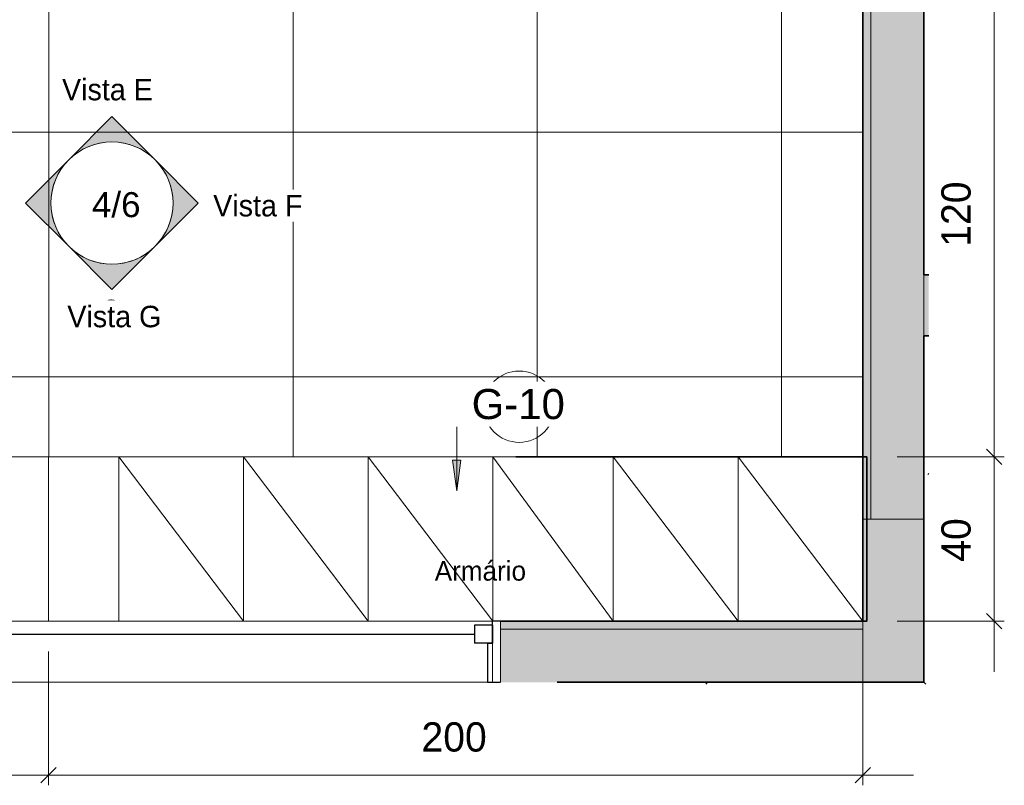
# Model space of a CAD drawing. Header units: metres. Extents: x -7.1 to 31.6, y -21.1 to 8.5.
# Tile 10 of 44: x -2.8 to -0.4, y -21.1 to -19.2. Entities that reach past the tile are written whole.
import ezdxf

# ---------------------------------------------------------------- set-up
doc = ezdxf.new("R2010")
doc.units = ezdxf.units.M
for name, color, linetype, lineweight in [('A-ANNO-DIMS', 211, 'Continuous', 9), ('A-ANNO-DIMS-25', 211, 'Continuous', 9), ('A-ANNO-KEYN', 231, 'Continuous', 9), ('A-DETL-THIN', 151, 'Continuous', 18), ('A-FLOR-PATT', 8, 'Continuous', 18), ('A-GENM', 13, 'Continuous', 18), ('A-GLAZ', 151, 'Continuous', 18), ('A-WALL', 113, 'Continuous', 18), ('A-WALL-PATT', 111, 'Continuous', 35), ('G-ANNO-SYMB', 111, 'Continuous', 9), ('G-ANNO-TEXT', 231, 'Continuous', 9)]:
    doc.layers.add(name, color=color, linetype=linetype, lineweight=lineweight)
doc.styles.add('Arial', font='arial.ttf', dxfattribs={"height": 0.061471})
doc.styles.add('Arial_1', font='arial.ttf', dxfattribs={"height": 0.073765})
doc.styles.add('Century Gothic_1', font='GOTHIC.TTF', dxfattribs={"height": 0.047904})
doc.styles.add('Century Gothic_2', font='GOTHIC.TTF', dxfattribs={"height": 0.052694})
doc.styles.add('Century Gothic_3', font='GOTHIC.TTF', dxfattribs={"height": 0.071856})
doc.dimstyles.new('_Cotas_detalhamento_3_mm', dxfattribs={"dimscale": 0.3048, "dimtxt": 0.075, "dimasz": 0.123031, "dimexe": 0.082021, "dimexo": 0.246063, "dimgap": 0.123031, "dimtad": 1, "dimdec": 0, "dimlfac": 100, "dimzin": 0, "dimdsep": 46, "dimtxsty": 'Century Gothic_3', "dimblk1": 'OBLIQUE', "dimblk2": 'OBLIQUE', "dimsah": 1, "dimcen": 0.09, "dimdle": 0.410105, "dimazin": 0, "dimtfac": 1, "dimtdec": 4, "dimtix": 1, "dimtmove": 0, "dimatfit": 3, "dimfxl": 1, "dimtvp": 1, "dimtolj": 1, "dimtzin": 0, "dimarcsym": 2})

# ---------------------------------------------------------------- blocks, each defined once
blk = doc.blocks.new('Casement w Mullions-Number_0002 - Janela 100 x 400 _cm_-1469881-PAGINAÇÃO DE PISO E LAYOUT VEST_ MASCULINO')
at = {"layer": 'A-GLAZ'}
for p, q in [((2.05595, 0.075), (-2.05595, 0.075)), ((2.05595, 0.075), (2.05595, -0.075)), ((2.075, 0.075), (2.05595, 0.075)), ((2.05595, -0.075), (2.05595, 0.075)), ((2.075, -0.075), (2.075, 0.075)), ((-2.05595, -0.075), (2.05595, -0.075)), ((2.05595, -0.075), (2.075, -0.075))]:
    blk.add_line(p, q, dxfattribs=at)
at = {"layer": 'A-GLAZ', "lineweight": 25}
for p, q in [((2.05595, 0.02055), (2.05595, 0.075)), ((2.075, 0.075), (2.05595, 0.075)), ((2.0115, 0.065), (2.0115, 0.02055)), ((2.05595, 0.065), (2.0115, 0.065)), ((2.05595, 0.065), (2.05595, 0.02055)), ((-2.0115, 0.04277), (2.0115, 0.04277)), ((2.05595, 0.02055), (2.0115, 0.02055)), ((2.04325, 0.02055), (2.05595, 0.02055)), ((2.04325, 0.02055), (2.04325, -0.075)), ((2.04325, -0.075), (2.075, -0.075))]:
    blk.add_line(p, q, dxfattribs=at)
blk = doc.blocks.new('_banco fixo concreto1 - _banco fixo concreto-2392509-PAGINAÇÃO DE PISO E LAYOUT VEST_ MASCULINO')
at = {"layer": 'A-GENM'}
blk.add_line((-2.7273, -20.2617), (-3.6673, -20.2617), dxfattribs=at)
blk = doc.blocks.new('_Roupeiro de aço 2 - _Roupeiro de aço 1-2392650-PAGINAÇÃO DE PISO E LAYOUT VEST_ MASCULINO')
at = {"layer": 'A-GENM'}
for p, q in [((-2.7273, -20.2615), (-2.7273, -20.6646)), ((-1.5791, -20.2615), (-2.7273, -20.2615))]:
    blk.add_line(p, q, dxfattribs=at)
at = {"layer": 'A-GENM', "lineweight": 35}
for p, q in [((-0.7173, -20.2615), (-1.5791, -20.2615)), ((-0.7173, -20.2615), (-0.7173, -20.6646)), ((-0.7173, -20.6646), (-1.5791, -20.6646))]:
    blk.add_line(p, q, dxfattribs=at)
blk = doc.blocks.new('Elevação - Seta preenchida-125290-PAGINAÇÃO DE PISO E LAYOUT VEST_ MASCULINO')
at = {"layer": 'G-ANNO-SYMB'}
blk.add_circle((0, 0), 0.006, dxfattribs=at)
blk = doc.blocks.new('Elevação - Seta preenchida-125019-PAGINAÇÃO DE PISO E LAYOUT VEST_ MASCULINO')
at = {"layer": 'G-ANNO-SYMB'}
h = blk.add_hatch(color=256, dxfattribs=at)
edge = h.paths.add_edge_path(flags=0)
edge.add_line((-0.004242, 0.004242), (0, 0.008485))
edge.add_line((0, 0.008485), (0.004242, 0.004242))
edge.add_arc((0, 0), 0.006, 45, 135)
for p, q in [((0, 0.008485), (-0.004242, 0.004242)), ((0, 0.008485), (-0.004242, 0.004242)), ((0.004242, 0.004242), (0, 0.008485)), ((0.004242, 0.004242), (0, 0.008485))]:
    blk.add_line(p, q, dxfattribs=at)
blk.add_arc((0, 0), 0.006, 45, 135, dxfattribs=at)
blk.add_arc((0, 0), 0.006, 45, 135, dxfattribs=at)
blk = doc.blocks.new('M_Identificador de nota-chave - Texto da nota-chave-86548-PAGINAÇÃO DE PISO E LAYOUT VEST_ MASCULINO')
at = {"layer": 'A-ANNO-KEYN'}
blk.add_circle((0.000244, -0.000205), 0.0035, dxfattribs=at)
blk = doc.blocks.new('DIMBLOCK11-PAGINAÇÃO DE PISO E LAYOUT VEST_ MASCULINO')
at = {"layer": 'A-ANNO-DIMS-25', "lineweight": 18}
for p, q in [((-0.4044, -20.2615), (-0.4231, -20.2428)), ((-0.4044, -20.2615), (-0.3856, -20.2803)), ((-0.4044, -20.6646), (-0.4231, -20.6458)), ((-0.4044, -20.6646), (-0.3856, -20.6833))]:
    blk.add_line(p, q, dxfattribs=at)
at = {"layer": 'A-ANNO-DIMS-25'}
for p, q in [((-0.6423, -20.2615), (-0.3794, -20.2615)), ((-0.4044, -20.2615), (-0.6423, -20.2615)), ((-0.4044, -20.7896), (-0.4044, -20.2615)), ((-0.6423, -20.6646), (-0.3794, -20.6646)), ((-0.4044, -20.6646), (-0.6423, -20.6646))]:
    blk.add_line(p, q, dxfattribs=at)
at = {"layer": 'A-ANNO-DIMS-25', "color": 0, "insert": (-0.534, -20.519), "char_height": 0.07186, "width": 0.134286, "attachment_point": 1, "rotation": 90, "line_spacing_factor": 0.984117, "style": 'Century Gothic_3'}
blk.add_mtext('40', dxfattribs=at)
blk = doc.blocks.new('_Oblique')
at = {"color": 0, "linetype": 'ByBlock', "lineweight": -2}
blk.add_line((-0.5, -0.5), (0.5, 0.5), dxfattribs=at)
blk = doc.blocks.new('DIMBLOCK12-PAGINAÇÃO DE PISO E LAYOUT VEST_ MASCULINO')
at = {"layer": 'A-ANNO-DIMS-25', "lineweight": 18}
for p, q in [((-0.4044, -19.0622), (-0.4231, -19.0434)), ((-0.4044, -19.0622), (-0.3856, -19.0809)), ((-0.4044, -20.2615), (-0.4231, -20.2428)), ((-0.4044, -20.2615), (-0.3856, -20.2803))]:
    blk.add_line(p, q, dxfattribs=at)
at = {"layer": 'A-ANNO-DIMS-25'}
for p, q in [((-0.6523, -19.0622), (-0.3794, -19.0622)), ((-0.4044, -19.0622), (-0.6523, -19.0622)), ((-0.4044, -20.2615), (-0.4044, -19.0622)), ((-0.6423, -20.2615), (-0.3794, -20.2615)), ((-0.4044, -20.2615), (-0.6423, -20.2615))]:
    blk.add_line(p, q, dxfattribs=at)
at = {"layer": 'A-ANNO-DIMS-25', "color": 0, "insert": (-0.534, -19.7458), "char_height": 0.07186, "width": 0.201429, "attachment_point": 1, "rotation": 90, "line_spacing_factor": 0.984117, "style": 'Century Gothic_3'}
blk.add_mtext('120', dxfattribs=at)
blk = doc.blocks.new('DIMBLOCK21-PAGINAÇÃO DE PISO E LAYOUT VEST_ MASCULINO')
at = {"layer": 'A-ANNO-DIMS-25'}
for p, q in [((-2.7273, -20.7396), (-2.7273, -21.0677)), ((-2.7273, -21.0427), (-2.7273, -20.7396)), ((-3.6673, -20.8146), (-3.6673, -21.0677)), ((-3.6673, -21.0427), (-3.6673, -20.8146)), ((-3.6673, -21.0427), (-2.7273, -21.0427))]:
    blk.add_line(p, q, dxfattribs=at)
at = {"layer": 'A-ANNO-DIMS-25', "lineweight": 18}
for p, q in [((-3.6673, -21.0427), (-3.686, -21.0615)), ((-3.6673, -21.0427), (-3.6485, -21.024)), ((-2.7273, -21.0427), (-2.746, -21.0615)), ((-2.7273, -21.0427), (-2.7085, -21.024))]:
    blk.add_line(p, q, dxfattribs=at)
at = {"layer": 'A-ANNO-DIMS-25', "color": 0, "insert": (-3.2532, -20.9131), "char_height": 0.07186, "width": 0.134286, "attachment_point": 1, "line_spacing_factor": 0.984117, "style": 'Century Gothic_3'}
blk.add_mtext('94', dxfattribs=at)
blk = doc.blocks.new('DIMBLOCK22-PAGINAÇÃO DE PISO E LAYOUT VEST_ MASCULINO')
at = {"layer": 'A-ANNO-DIMS-25'}
for p, q in [((-2.7273, -20.7396), (-2.7273, -21.0677)), ((-2.7273, -21.0427), (-2.7273, -20.7396)), ((-0.7273, -20.7396), (-0.7273, -21.0677)), ((-0.7273, -21.0427), (-0.7273, -20.7396)), ((-2.7273, -21.0427), (-0.6023, -21.0427))]:
    blk.add_line(p, q, dxfattribs=at)
at = {"layer": 'A-ANNO-DIMS-25', "lineweight": 18}
for p, q in [((-2.7273, -21.0427), (-2.746, -21.0615)), ((-2.7273, -21.0427), (-2.7085, -21.024)), ((-0.7273, -21.0427), (-0.746, -21.0615)), ((-0.7273, -21.0427), (-0.7085, -21.024))]:
    blk.add_line(p, q, dxfattribs=at)
at = {"layer": 'A-ANNO-DIMS-25', "color": 0, "insert": (-1.8112, -20.9131), "char_height": 0.07186, "width": 0.201429, "attachment_point": 1, "line_spacing_factor": 0.984117, "style": 'Century Gothic_3'}
blk.add_mtext('200', dxfattribs=at)

msp = doc.modelspace()

# ---------------------------------------------------------------- hatches: boundary and pattern name
at = {"layer": 'A-ANNO-KEYN'}
msp.add_hatch(color=256, dxfattribs=at).paths.add_polyline_path([(-1.7247, -20.3448), (-1.7149, -20.2698), (-1.7346, -20.2698)], flags=0)
at = {"layer": 'A-FLOR-PATT'}
h = msp.add_hatch(dxfattribs=at)
h.set_pattern_fill('FP_3', color=256, style=0, pattern_type=2)
h.set_pattern_definition([(0, (-7.527, -17.065), (0, 0.6), []), (90, (-7.527, -17.065), (-0.6, 4e-17), [])])
h.paths.add_polyline_path([(-4.9073, -20.6646), (-4.3073, -20.6646), (-4.3073, -20.0298), (-4.2873, -20.0298), (-4.2873, -20.6646), (-3.6873, -20.6646), (-3.6873, -20.0298), (-3.6673, -20.0298), (-3.6673, -20.2617), (-0.7273, -20.2615), (-0.7273, -19.0622), (-0.8648, -19.0622), (-0.8648, -19.0422), (-0.7273, -19.0422), (-0.7273, -17.7122), (-1.6973, -17.7122), (-1.6973, -19.0422), (-1.4648, -19.0422), (-1.4648, -19.0622), (-1.7673, -19.0622), (-1.7673, -19.0422), (-1.7173, -19.0422), (-1.7173, -17.7122), (-2.7173, -17.7122), (-2.7173, -19.0422), (-2.3673, -19.0422), (-2.3673, -19.0622), (-2.7873, -19.0622), (-2.7873, -19.0422), (-2.7373, -19.0422), (-2.7373, -17.7122), (-3.7373, -17.7124), (-3.7373, -18.4566), (-3.7337, -18.4601), (-3.6293, -18.4693), (-3.6244, -18.4718), (-3.6222, -18.4743), (-3.6212, -18.4762), (-3.6203, -18.4811), (-3.6205, -18.75), (-3.6221, -18.7548), (-3.6235, -18.7564), (-3.6261, -18.7584), (-3.6293, -18.7599), (-3.7337, -18.7691), (-3.7373, -18.7726), (-3.7373, -19.0422), (-3.3873, -19.0422), (-3.3873, -19.0622), (-3.8073, -19.0622), (-3.8073, -19.0422), (-3.7573, -19.0422), (-3.7573, -17.7122), (-4.7573, -17.7122), (-4.7573, -18.4566), (-4.7537, -18.4601), (-4.6493, -18.4693), (-4.6444, -18.4718), (-4.6422, -18.4743), (-4.6412, -18.4762), (-4.6403, -18.4811), (-4.6405, -18.75), (-4.6421, -18.7548), (-4.6435, -18.7564), (-4.6461, -18.7584), (-4.6493, -18.7599), (-4.7537, -18.7691), (-4.7573, -18.7726), (-4.7573, -19.0422), (-4.4073, -19.0422), (-4.4073, -19.0622), (-4.8373, -19.0622), (-4.8373, -19.0422), (-4.7773, -19.0422), (-4.7773, -17.7122), (-5.7773, -17.7122), (-5.7773, -18.4566), (-5.7737, -18.4601), (-5.6693, -18.4693), (-5.6644, -18.4718), (-5.6622, -18.4743), (-5.6612, -18.4762), (-5.6603, -18.4811), (-5.6605, -18.75), (-5.6621, -18.7548), (-5.6635, -18.7564), (-5.6661, -18.7584), (-5.6693, -18.7599), (-5.7737, -18.7691), (-5.7773, -18.7726), (-5.7773, -19.0422), (-5.4373, -19.0422), (-5.4373, -19.0622), (-5.9273, -19.0622), (-5.9273, -16.7159), (-6.9273, -16.7159), (-6.9273, -20.0646), (-4.9273, -20.0646), (-4.9273, -20.0298), (-4.9073, -20.0298), (-4.9073, -20.6637)], flags=0)
h.paths.add_polyline_path([(-3.8199, -20.6548), (-4.0547, -20.6548), (-4.0653, -20.6237), (-4.0741, -20.5922), (-4.0809, -20.5601), (-4.0858, -20.5277), (-4.0888, -20.4952), (-4.0898, -20.4624), (-4.0886, -20.4398), (-4.0853, -20.4178), (-4.0799, -20.3963), (-4.0723, -20.3758), (-4.0628, -20.3566), (-4.0514, -20.3389), (-4.0384, -20.323), (-4.0239, -20.3091), (-4.0081, -20.2975), (-3.9914, -20.2883), (-3.9738, -20.2816), (-3.9557, -20.2775), (-3.9373, -20.2762), (-3.9189, -20.2775), (-3.9008, -20.2816), (-3.8832, -20.2883), (-3.8664, -20.2975), (-3.8506, -20.3091), (-3.8362, -20.323), (-3.8231, -20.3389), (-3.8118, -20.3566), (-3.8022, -20.3758), (-3.7947, -20.3963), (-3.7892, -20.4178), (-3.7858, -20.4427), (-3.7848, -20.4624), (-3.7858, -20.4952), (-3.7887, -20.5277), (-3.7936, -20.5601), (-3.8005, -20.5922), (-3.8092, -20.6237)], flags=0)
h.paths.add_polyline_path([(-4.6747, -20.6548), (-4.6853, -20.6237), (-4.695, -20.5881), (-4.7014, -20.5571), (-4.7062, -20.5234), (-4.7088, -20.4952), (-4.7098, -20.4624), (-4.7086, -20.4398), (-4.7053, -20.4178), (-4.6999, -20.3963), (-4.6923, -20.3758), (-4.6828, -20.3566), (-4.6714, -20.3389), (-4.6584, -20.323), (-4.6439, -20.3091), (-4.6281, -20.2975), (-4.6114, -20.2883), (-4.5938, -20.2816), (-4.5757, -20.2775), (-4.5573, -20.2762), (-4.5389, -20.2775), (-4.5208, -20.2816), (-4.5032, -20.2883), (-4.4864, -20.2975), (-4.4706, -20.3091), (-4.4562, -20.323), (-4.4431, -20.3389), (-4.4318, -20.3566), (-4.4222, -20.3758), (-4.4147, -20.3963), (-4.4092, -20.4178), (-4.4058, -20.4427), (-4.4048, -20.4624), (-4.4058, -20.4952), (-4.4087, -20.5277), (-4.4136, -20.5601), (-4.4205, -20.5922), (-4.4292, -20.6237), (-4.4399, -20.6548), (-4.6354, -20.6548)], flags=0)
h.paths.add_polyline_path([(-6.4773, -20.5854), (-6.4496, -20.5838), (-6.4231, -20.5792), (-6.397, -20.5716), (-6.3726, -20.5615), (-6.3484, -20.5481), (-6.3265, -20.5325), (-6.3064, -20.5145), (-6.2884, -20.4943), (-6.2728, -20.4722), (-6.2598, -20.4486), (-6.2494, -20.4235), (-6.242, -20.3978), (-6.2375, -20.3711), (-6.2375, -20.3712), (-6.242, -20.3978), (-6.2496, -20.4238), (-6.2599, -20.4488), (-6.2732, -20.4727), (-6.2887, -20.4946), (-6.3067, -20.5147), (-6.3269, -20.5328), (-6.349, -20.5484), (-6.3727, -20.5615), (-6.3978, -20.5719), (-6.4239, -20.5794), (-6.4516, -20.5839), (-6.4773, -20.5854), (-6.4783, -20.5854)], flags=0)
h.paths.add_polyline_path([(-6.5043, -20.5839), (-6.5043, -20.5838), (-6.531, -20.5793), (-6.557, -20.5718), (-6.582, -20.5615), (-6.6057, -20.5484), (-6.6277, -20.5327), (-6.6479, -20.5147), (-6.6659, -20.4945), (-6.6816, -20.4724), (-6.6947, -20.4488), (-6.705, -20.4237), (-6.7125, -20.3978), (-6.7171, -20.3707), (-6.717, -20.3714), (-6.7125, -20.3978), (-6.705, -20.4238), (-6.6946, -20.449), (-6.6814, -20.4727), (-6.6659, -20.4946), (-6.6478, -20.5149), (-6.6277, -20.5328), (-6.6056, -20.5485), (-6.5815, -20.5617), (-6.557, -20.5719), (-6.5305, -20.5795), (-6.5043, -20.5839)], flags=0)
h.paths.add_polyline_path([(-5.3996, -20.1128), (-5.4043, -20.113), (-5.431, -20.1176), (-5.4583, -20.1256), (-5.482, -20.1354), (-5.5074, -20.1498), (-5.5277, -20.1642), (-5.549, -20.1834), (-5.5659, -20.2024), (-5.5823, -20.2257), (-5.5947, -20.2481), (-5.6057, -20.2755), (-5.6125, -20.2991), (-5.6171, -20.3274), (-5.6168, -20.3258), (-5.6122, -20.2991), (-5.6045, -20.2731), (-5.594, -20.2481), (-5.5807, -20.2244), (-5.5648, -20.2024), (-5.5465, -20.1822), (-5.526, -20.1642), (-5.5034, -20.1485), (-5.482, -20.1367), (-5.4545, -20.1256), (-5.431, -20.1188), (-5.4043, -20.1143), (-5.3773, -20.1128)], flags=0)
h.paths.add_polyline_path([(-5.3503, -20.113), (-5.3773, -20.1115), (-5.3996, -20.1128), (-5.3726, -20.113)], flags=0)
h.paths.add_polyline_path([(-5.136, -20.3535), (-5.136, -20.3528), (-5.1375, -20.3256), (-5.1425, -20.2973), (-5.1495, -20.2731), (-5.1599, -20.2481), (-5.173, -20.2244), (-5.1886, -20.2024), (-5.2067, -20.1822), (-5.2268, -20.1642), (-5.2489, -20.1485), (-5.2726, -20.1354), (-5.2976, -20.125), (-5.3236, -20.1176), (-5.3503, -20.113), (-5.3726, -20.113), (-5.3503, -20.1143), (-5.3236, -20.1188), (-5.2976, -20.1263), (-5.2726, -20.1367), (-5.2489, -20.1498), (-5.2268, -20.1654), (-5.2066, -20.1835), (-5.1886, -20.2036), (-5.173, -20.2257), (-5.1599, -20.2494), (-5.1495, -20.2744), (-5.142, -20.3004), (-5.1375, -20.3275), (-5.136, -20.3528)], flags=0)
h.paths.add_polyline_path([(-5.4023, -18.7443), (-5.5171, -18.7443), (-5.5161, -18.729), (-5.5132, -18.7141), (-5.5084, -18.6996), (-5.5018, -18.6859), (-5.4936, -18.673), (-5.4837, -18.6614), (-5.4725, -18.651), (-5.46, -18.6422), (-5.4466, -18.635), (-5.4323, -18.6296), (-5.4176, -18.6261), (-5.4023, -18.6245), (-5.4023, -18.7372)], flags=0)
h.paths.add_polyline_path([(-5.4023, -18.8642), (-5.4023, -18.7443), (-5.2771, -18.7443), (-5.2802, -18.7718), (-5.2896, -18.7977), (-5.3046, -18.8209), (-5.3246, -18.84), (-5.3484, -18.854), (-5.3747, -18.8622)], flags=0)
h.paths.add_polyline_path([(-2.4862, -18.5648), (-2.6009, -18.5648), (-2.5999, -18.5495), (-2.5971, -18.5346), (-2.5923, -18.5201), (-2.5857, -18.5063), (-2.5774, -18.4935), (-2.5676, -18.4818), (-2.5564, -18.4715), (-2.5439, -18.4627), (-2.5304, -18.4555), (-2.5162, -18.4501), (-2.5014, -18.4466), (-2.4862, -18.4449), (-2.4862, -18.5495)], flags=0)
h.paths.add_polyline_path([(-2.4862, -18.6847), (-2.4862, -18.5648), (-2.3609, -18.5648), (-2.3641, -18.5922), (-2.3735, -18.6182), (-2.3885, -18.6414), (-2.4085, -18.6605), (-2.4322, -18.6745), (-2.4586, -18.6827)], flags=0)
h.paths.add_polyline_path([(-3.228, -18.5146), (-3.2534, -18.5146), (-3.2883, -18.5019), (-3.3103, -18.4892), (-3.3357, -18.4638), (-3.3709, -18.413), (-3.3946, -18.3622), (-3.4131, -18.3114), (-3.4267, -18.2604), (-3.4312, -18.2098), (-3.429, -18.1845), (-3.4245, -18.159), (-3.4177, -18.1336), (-3.4033, -18.1082), (-3.373, -18.0828), (-3.3642, -18.006), (-3.3994, -18.006), (-3.4239, -18.0028), (-3.4467, -17.9933), (-3.4663, -17.9783), (-3.4814, -17.9587), (-3.4908, -17.9358), (-3.4941, -17.9113), (-3.4941, -17.7151), (-2.9273, -17.7151), (-2.9273, -17.7181), (-2.9473, -17.7231), (-2.9474, -17.8148), (-2.9251, -17.7947), (-2.9234, -17.7907), (-2.9206, -17.7877), (-2.9172, -17.7858), (-2.9143, -17.785), (-2.854, -17.731), (-2.8507, -17.7294), (-2.8486, -17.7291), (-2.8469, -17.7291), (-2.8419, -17.7314), (-2.8385, -17.7367), (-2.8385, -17.7418), (-2.8414, -17.7463), (-2.9007, -17.8), (-2.9007, -17.8043), (-2.9005, -17.807), (-2.9005, -17.8836), (-2.898, -17.8844), (-2.8884, -17.8898), (-2.8815, -17.8966), (-2.8807, -17.8976), (-2.8777, -17.9024), (-2.8757, -17.9064), (-2.8737, -17.9128), (-2.873, -17.9168), (-2.8727, -17.9215), (-2.8734, -17.9282), (-2.8748, -17.9351), (-2.8787, -17.9439), (-2.8846, -17.9516), (-2.8938, -17.9582), (-2.9031, -17.9618), (-2.913, -17.9631), (-2.9235, -17.9617), (-2.9336, -17.9575), (-2.9418, -17.9511), (-2.948, -17.943), (-2.9519, -17.9339), (-2.9534, -17.9215), (-2.9527, -17.9144), (-2.9514, -17.9095), (-2.9497, -17.9049), (-2.9463, -17.899), (-2.944, -17.896), (-2.9384, -17.8905), (-2.9368, -17.8892), (-2.93, -17.8853), (-2.9255, -17.8835), (-2.9255, -17.822), (-2.9523, -17.8458), (-2.9552, -17.847), (-2.9589, -17.847), (-2.9604, -17.8467), (-2.9635, -17.8449), (-2.9649, -17.8436), (-2.9665, -17.8407), (-2.9671, -17.8393), (-2.9672, -17.8344), (-2.9671, -17.8242), (-2.9672, -17.7712), (-2.9671, -17.7601), (-2.9673, -17.7231), (-2.9873, -17.7181), (-2.9873, -17.9115), (-2.9905, -17.9358), (-3, -17.9587), (-3.015, -17.9783), (-3.0346, -17.9933), (-3.0574, -18.0028), (-3.0819, -18.006), (-3.1172, -18.006), (-3.1084, -18.0828), (-3.0781, -18.1082), (-3.0637, -18.1336), (-3.0569, -18.159), (-3.0524, -18.1845), (-3.0502, -18.2098), (-3.0546, -18.2604), (-3.0683, -18.3114), (-3.0868, -18.3622), (-3.1104, -18.413), (-3.1457, -18.4638), (-3.1711, -18.4892), (-3.1931, -18.5019)], flags=0)
h.paths.add_polyline_path([(-5.2934, -18.5146), (-5.3283, -18.5019), (-5.3503, -18.4892), (-5.3757, -18.4638), (-5.4109, -18.413), (-5.4346, -18.3622), (-5.4531, -18.3114), (-5.4667, -18.2604), (-5.4712, -18.2098), (-5.469, -18.1845), (-5.4645, -18.159), (-5.4577, -18.1336), (-5.4433, -18.1082), (-5.413, -18.0828), (-5.4042, -18.006), (-5.4394, -18.006), (-5.4639, -18.0028), (-5.4867, -17.9933), (-5.5063, -17.9783), (-5.5214, -17.9587), (-5.5308, -17.9358), (-5.5341, -17.9113), (-5.5341, -17.7151), (-4.9673, -17.7151), (-4.9673, -17.7181), (-4.9873, -17.7231), (-4.9874, -17.8148), (-4.9651, -17.7947), (-4.9634, -17.7907), (-4.9606, -17.7877), (-4.9572, -17.7858), (-4.9543, -17.785), (-4.894, -17.731), (-4.8907, -17.7294), (-4.8886, -17.7291), (-4.8869, -17.7291), (-4.8819, -17.7314), (-4.8785, -17.7367), (-4.8785, -17.7418), (-4.8814, -17.7463), (-4.9407, -17.8), (-4.9407, -17.8041), (-4.9405, -17.8105), (-4.9405, -17.8836), (-4.938, -17.8844), (-4.9284, -17.8898), (-4.9215, -17.8966), (-4.9207, -17.8976), (-4.9181, -17.9017), (-4.9153, -17.9075), (-4.9137, -17.9128), (-4.913, -17.9168), (-4.9127, -17.9215), (-4.9134, -17.9282), (-4.9148, -17.9351), (-4.9187, -17.9439), (-4.9246, -17.9516), (-4.933, -17.9578), (-4.9426, -17.9618), (-4.953, -17.9631), (-4.9635, -17.9617), (-4.9736, -17.9575), (-4.9818, -17.9511), (-4.988, -17.943), (-4.9919, -17.9339), (-4.9934, -17.9215), (-4.9927, -17.9144), (-4.9914, -17.9095), (-4.9897, -17.9049), (-4.9863, -17.899), (-4.984, -17.896), (-4.9784, -17.8905), (-4.9774, -17.8896), (-4.97, -17.8853), (-4.9655, -17.8835), (-4.9655, -17.822), (-4.9923, -17.8458), (-4.9952, -17.847), (-4.9989, -17.847), (-5.0004, -17.8467), (-5.0035, -17.8449), (-5.0049, -17.8436), (-5.0065, -17.8407), (-5.0071, -17.8393), (-5.0072, -17.8344), (-5.0071, -17.8242), (-5.0072, -17.7712), (-5.0071, -17.7601), (-5.0073, -17.7231), (-5.0273, -17.7181), (-5.0273, -17.9113), (-5.0305, -17.9358), (-5.04, -17.9587), (-5.055, -17.9783), (-5.0746, -17.9933), (-5.0974, -18.0028), (-5.1219, -18.006), (-5.1572, -18.006), (-5.1484, -18.0828), (-5.1181, -18.1082), (-5.1037, -18.1336), (-5.0969, -18.159), (-5.0924, -18.1845), (-5.0902, -18.2098), (-5.0946, -18.2604), (-5.1083, -18.3114), (-5.1268, -18.3622), (-5.1504, -18.413), (-5.1857, -18.4638), (-5.2111, -18.4892), (-5.2331, -18.5019), (-5.268, -18.5146)], flags=0)
h.paths.add_polyline_path([(-4.2734, -18.5146), (-4.3083, -18.5019), (-4.3303, -18.4892), (-4.3557, -18.4638), (-4.3909, -18.413), (-4.4146, -18.3622), (-4.4331, -18.3114), (-4.4467, -18.2604), (-4.4512, -18.2098), (-4.449, -18.1845), (-4.4445, -18.159), (-4.4377, -18.1336), (-4.4233, -18.1082), (-4.393, -18.0828), (-4.3842, -18.006), (-4.4194, -18.006), (-4.4439, -18.0028), (-4.4667, -17.9933), (-4.4863, -17.9783), (-4.5014, -17.9587), (-4.5108, -17.9358), (-4.5141, -17.9113), (-4.5141, -17.7151), (-3.9473, -17.7151), (-3.9473, -17.7181), (-3.9673, -17.7231), (-3.9674, -17.8148), (-3.9451, -17.7947), (-3.9434, -17.7907), (-3.9406, -17.7877), (-3.9372, -17.7858), (-3.9343, -17.785), (-3.874, -17.731), (-3.8707, -17.7294), (-3.8689, -17.729), (-3.8669, -17.7291), (-3.8619, -17.7314), (-3.8585, -17.7367), (-3.8585, -17.7418), (-3.8614, -17.7463), (-3.9207, -17.8), (-3.9207, -17.8043), (-3.9205, -17.807), (-3.9205, -17.8836), (-3.918, -17.8844), (-3.9084, -17.8898), (-3.9015, -17.8966), (-3.9007, -17.8976), (-3.8977, -17.9024), (-3.8957, -17.9064), (-3.8937, -17.9128), (-3.893, -17.9168), (-3.8927, -17.9215), (-3.8934, -17.9282), (-3.8948, -17.9351), (-3.8987, -17.9439), (-3.9046, -17.9516), (-3.9138, -17.9582), (-3.9232, -17.9618), (-3.933, -17.9631), (-3.9435, -17.9617), (-3.9536, -17.9575), (-3.9618, -17.9511), (-3.968, -17.943), (-3.9719, -17.9339), (-3.9734, -17.9215), (-3.9727, -17.9144), (-3.9714, -17.9095), (-3.9697, -17.9049), (-3.9663, -17.899), (-3.964, -17.896), (-3.9584, -17.8905), (-3.9574, -17.8896), (-3.9486, -17.8847), (-3.9455, -17.8835), (-3.9455, -17.822), (-3.9723, -17.8458), (-3.9752, -17.847), (-3.9789, -17.847), (-3.9804, -17.8467), (-3.9835, -17.8449), (-3.9849, -17.8436), (-3.9865, -17.8407), (-3.9871, -17.8393), (-3.9872, -17.8344), (-3.9871, -17.8242), (-3.9872, -17.7712), (-3.9871, -17.7601), (-3.9873, -17.7231), (-4.0073, -17.7181), (-4.0073, -17.9113), (-4.0105, -17.9358), (-4.02, -17.9587), (-4.035, -17.9783), (-4.0546, -17.9933), (-4.0774, -18.0028), (-4.1019, -18.006), (-4.1372, -18.006), (-4.1284, -18.0828), (-4.0981, -18.1082), (-4.0837, -18.1336), (-4.0769, -18.159), (-4.0724, -18.1845), (-4.0702, -18.2098), (-4.0746, -18.2604), (-4.0883, -18.3114), (-4.1068, -18.3622), (-4.1304, -18.413), (-4.1657, -18.4638), (-4.1911, -18.4892), (-4.2131, -18.5019), (-4.248, -18.5146)], flags=0)
h.paths.add_polyline_path([(-2.1721, -17.9393), (-2.188, -17.9357), (-2.1996, -17.9259), (-2.2038, -17.9124), (-2.1996, -17.899), (-2.1858, -17.8771), (-2.1832, -17.8748), (-2.1832, -17.872), (-2.1816, -17.8661), (-2.1816, -17.7825), (-2.2038, -17.7825), (-2.2038, -17.7381), (-2.2419, -17.7381), (-2.2419, -17.7349), (-2.2435, -17.7349), (-2.2435, -17.7301), (-2.2483, -17.7301), (-2.2483, -17.7238), (-2.0959, -17.7238), (-2.0959, -17.7301), (-2.1006, -17.7301), (-2.1006, -17.7349), (-2.1022, -17.7349), (-2.1022, -17.7381), (-2.1403, -17.7381), (-2.1403, -17.7825), (-2.1626, -17.7826), (-2.1625, -17.8673), (-2.161, -17.8729), (-2.161, -17.8748), (-2.1583, -17.8771), (-2.1446, -17.899), (-2.1403, -17.9124), (-2.1446, -17.9259), (-2.1562, -17.9357), (-2.1689, -17.9386)], flags=0)
h.paths.add_polyline_path([(-1.2174, -17.9393), (-1.2333, -17.9357), (-1.2449, -17.9259), (-1.2492, -17.9124), (-1.2449, -17.899), (-1.2308, -17.8767), (-1.2285, -17.8748), (-1.2285, -17.872), (-1.2269, -17.8665), (-1.2269, -17.7825), (-1.2492, -17.7825), (-1.2492, -17.7381), (-1.2873, -17.7381), (-1.2873, -17.7349), (-1.2889, -17.7349), (-1.2889, -17.7301), (-1.2936, -17.7301), (-1.2936, -17.7238), (-1.1412, -17.7238), (-1.1412, -17.7301), (-1.146, -17.7301), (-1.146, -17.7349), (-1.1476, -17.7349), (-1.1476, -17.7381), (-1.1857, -17.7381), (-1.1857, -17.7825), (-1.2079, -17.7826), (-1.2078, -17.8673), (-1.2063, -17.8729), (-1.2063, -17.8748), (-1.2037, -17.8771), (-1.1899, -17.899), (-1.1858, -17.9128), (-1.1899, -17.9259), (-1.2015, -17.9357), (-1.2142, -17.9386)], flags=0)
at = {"layer": 'A-WALL-PATT'}
for points in [[(-0.7273, -19.8146), (-0.7073, -19.8146), (-0.7073, -17.7196), (-0.7273, -17.7196), (-0.7273, -18.043)], [(-0.7073, -19.8146), (-0.5773, -19.8146), (-0.5773, -17.7196), (-0.7073, -17.7196), (-0.7073, -18.043)], [(-0.7273, -20.4146), (-0.7073, -20.4146), (-0.7073, -19.8146), (-0.7273, -19.8146)], [(-0.5773, -20.4146), (-0.5773, -19.8146), (-0.7073, -19.8146), (-0.7073, -20.4146)], [(-0.5652, -19.9646), (-0.5652, -19.8146), (-0.5773, -19.8146), (-0.5773, -19.9646)]]:
    msp.add_hatch(color=250, dxfattribs=at).paths.add_polyline_path(points, flags=0)
at = {"layer": 'A-WALL-PATT', "lineweight": 18}
msp.add_hatch(color=7, dxfattribs=at).paths.add_polyline_path([(-0.7273, -20.8146), (-0.5773, -20.8146), (-0.5773, -20.4146), (-0.7273, -20.4146), (-0.7273, -20.6846)], flags=0)
at = {"layer": 'A-WALL-PATT'}
h = msp.add_hatch(color=250, dxfattribs=at)
h.paths.add_polyline_path([(-0.7273, -20.6846), (-0.7273, -20.6646), (-1.5791, -20.6646), (-1.5791, -20.6846)], flags=0)
h.paths.add_polyline_path([(-6.9273, -20.6846), (-6.438, -20.6846), (-6.438, -20.6646), (-6.9273, -20.6646)], flags=0)
h = msp.add_hatch(color=250, dxfattribs=at)
h.paths.add_polyline_path([(-1.5791, -20.6846), (-1.5791, -20.6646), (-1.6173, -20.6646), (-1.6173, -20.6846)], flags=0)
h.paths.add_polyline_path([(-5.7673, -20.6846), (-5.7673, -20.6646), (-6.438, -20.6646), (-6.438, -20.6846), (-5.8565, -20.6846)], flags=0)
h = msp.add_hatch(color=250, dxfattribs=at)
h.paths.add_polyline_path([(-1.4776, -20.8146), (-0.7273, -20.8146), (-0.7273, -20.6846), (-1.5791, -20.6846), (-1.5791, -20.8146)], flags=0)
h.paths.add_polyline_path([(-6.6706, -20.8146), (-6.438, -20.8146), (-6.438, -20.6846), (-6.9273, -20.6846), (-6.9273, -20.8146)], flags=0)
h = msp.add_hatch(color=250, dxfattribs=at)
h.paths.add_polyline_path([(-1.5791, -20.8146), (-1.5791, -20.6846), (-1.6173, -20.6846), (-1.6173, -20.8146)], flags=0)
h.paths.add_polyline_path([(-5.7673, -20.8146), (-5.7673, -20.6846), (-6.438, -20.6846), (-6.438, -20.8146), (-5.8565, -20.8146)], flags=0)

# ---------------------------------------------------------------- linework, layer by layer
at = {"layer": 'A-ANNO-KEYN'}
for p, q in [((-1.7247, -20.1383), (-1.687, -20.1383)), ((-1.7247, -20.3448), (-1.7247, -20.1383)), ((-1.7149, -20.2698), (-1.7346, -20.2698)), ((-1.7346, -20.2698), (-1.7247, -20.3448)), ((-1.7247, -20.3448), (-1.7149, -20.2698))]:
    msp.add_line(p, q, dxfattribs=at)
at = {"layer": 'A-DETL-THIN'}
for p, q in [((-2.5549, -20.2617), (-2.5549, -20.6646)), ((-2.5549, -20.2617), (-2.2486, -20.6646)), ((-2.2486, -20.2617), (-2.2486, -20.6646)), ((-2.2486, -20.2617), (-1.9423, -20.6646)), ((-1.9423, -20.2617), (-1.9423, -20.6646)), ((-1.9423, -20.2617), (-1.636, -20.6646)), ((-1.636, -20.2615), (-1.636, -20.6646)), ((-1.636, -20.2615), (-1.3399, -20.6646)), ((-1.3399, -20.2617), (-1.3399, -20.6646)), ((-1.3399, -20.2617), (-1.0336, -20.6646)), ((-1.0336, -20.2617), (-1.0336, -20.6646)), ((-1.0336, -20.2617), (-0.7273, -20.6646)), ((-0.5652, -20.3025), (-0.5673, -20.3046)), ((-2.5549, -20.6646), (-1.3399, -20.6646)), ((-1.1128, -20.8198), (-1.1076, -20.8146)), ((-0.5721, -20.8198), (-0.5773, -20.8146))]:
    msp.add_line(p, q, dxfattribs=at)
at = {"layer": 'A-WALL', "lineweight": 35}
for p, q in [((-0.5773, -17.5622), (-0.5773, -19.8146)), ((-0.7273, -17.7122), (-0.7273, -20.6646)), ((-0.5773, -19.8146), (-0.5652, -19.8146)), ((-0.5773, -20.8146), (-0.5773, -19.9646)), ((-0.5652, -19.9646), (-0.5773, -19.9646)), ((-0.7273, -20.6646), (-1.6173, -20.6646)), ((-0.5773, -20.8146), (-1.4776, -20.8146))]:
    msp.add_line(p, q, dxfattribs=at)
at = {"layer": 'A-WALL'}
for p, q in [((-0.7073, -17.7196), (-0.7073, -20.4146)), ((-0.5773, -19.8146), (-0.5773, -19.9646)), ((-0.5773, -20.4146), (-0.7273, -20.4146)), ((-0.7273, -20.6646), (-0.7273, -20.8146)), ((-1.6173, -20.6846), (-0.7273, -20.6846))]:
    msp.add_line(p, q, dxfattribs=at)

# ---------------------------------------------------------------- block references
at = {"layer": 'A-ANNO-KEYN', "xscale": 24.99999999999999, "yscale": 24.99999999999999, "zscale": 24.99999999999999}
msp.add_blockref('M_Identificador de nota-chave - Texto da nota-chave-86548-PAGINAÇÃO DE PISO E LAYOUT VEST_ MASCULINO', (-1.5773, -20.1332), dxfattribs=at)
at = {"layer": 'A-GENM'}
for name in ['_banco fixo concreto1 - _banco fixo concreto-2392509-PAGINAÇÃO DE PISO E LAYOUT VEST_ MASCULINO', '_Roupeiro de aço 2 - _Roupeiro de aço 1-2392650-PAGINAÇÃO DE PISO E LAYOUT VEST_ MASCULINO']:
    msp.add_blockref(name, (0, 0), dxfattribs=at)
at = {"layer": 'A-GLAZ'}
msp.add_blockref('Casement w Mullions-Number_0002 - Janela 100 x 400 _cm_-1469881-PAGINAÇÃO DE PISO E LAYOUT VEST_ MASCULINO', (-3.6923, -20.7396), dxfattribs=at)
at = {"layer": 'G-ANNO-SYMB', "xscale": 24.99999999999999, "yscale": 24.99999999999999, "zscale": 24.99999999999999}
for name in ['Elevação - Seta preenchida-125019-PAGINAÇÃO DE PISO E LAYOUT VEST_ MASCULINO', 'Elevação - Seta preenchida-125290-PAGINAÇÃO DE PISO E LAYOUT VEST_ MASCULINO']:
    msp.add_blockref(name, (-2.5716, -19.6384), dxfattribs=at)
at = {"layer": 'G-ANNO-SYMB', "xscale": 24.99999999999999, "yscale": 24.99999999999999, "zscale": 24.99999999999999, "rotation": 89.99999999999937}
msp.add_blockref('Elevação - Seta preenchida-125019-PAGINAÇÃO DE PISO E LAYOUT VEST_ MASCULINO', (-2.5716, -19.6384), dxfattribs=at)
at = {"layer": 'G-ANNO-SYMB', "extrusion": (0, 0, -1), "xscale": 24.99999999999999, "yscale": 24.99999999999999, "zscale": 24.99999999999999}
for rotation in [90.00000000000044, 180]:
    msp.add_blockref('Elevação - Seta preenchida-125019-PAGINAÇÃO DE PISO E LAYOUT VEST_ MASCULINO', (2.5716, -19.6384), dxfattribs=dict(at, rotation=rotation))

# ---------------------------------------------------------------- texts
at = {"layer": 'G-ANNO-SYMB', "insert": (-2.5611, -19.6116), "char_height": 0.06147, "width": 0.1425, "attachment_point": 2, "line_spacing_factor": 0.938532, "style": 'Arial'}
msp.add_mtext('4/6', dxfattribs=at)
at = {"layer": 'G-ANNO-TEXT', "color": 7, "insert": (-1.7786, -20.5174), "char_height": 0.0479, "width": 0.3, "attachment_point": 1, "line_spacing_factor": 0.984117, "style": 'Century Gothic_1'}
msp.add_mtext('Armário', dxfattribs=at)

# ---------------------------------------------------------------- dimensions: what is measured, and where the dimension line sits
at = {"layer": 'A-ANNO-DIMS'}
for base, p1, p2, override, picture, middle in [((-0.4044, -19.0622), (-0.7173, -20.2615), (-0.7273, -19.0622), {"dimpost": '<>', "dimfxl": 1.199397}, 'DIMBLOCK12-PAGINAÇÃO DE PISO E LAYOUT VEST_ MASCULINO', (-0.4796, -19.6618)), ((-0.4044, -20.2615), (-0.7173, -20.6646), (-0.7173, -20.2615), {"dimpost": '<>', "dimfxl": 0.403062}, 'DIMBLOCK11-PAGINAÇÃO DE PISO E LAYOUT VEST_ MASCULINO', (-0.4796, -20.4631))]:
    dim = msp.add_linear_dim(base=base, p1=p1, p2=p2, angle=90, dimstyle='_Cotas_detalhamento_3_mm', override=override, dxfattribs=at)
    dim.commit()
    dim.dimension.update_dxf_attribs({"geometry": picture, "text_midpoint": middle})
for base, p1, p2, override, picture, middle in [((-2.7273, -21.0427), (-3.6673, -20.7396), (-2.7273, -20.6646), {"dimpost": '<>', "dimfxl": 0.942987}, 'DIMBLOCK21-PAGINAÇÃO DE PISO E LAYOUT VEST_ MASCULINO', (-3.1973, -20.9675)), ((-0.7273, -21.0427), (-2.7273, -20.6646), (-0.7273, -20.6646), {"dimpost": '<>', "dimfxl": 2}, 'DIMBLOCK22-PAGINAÇÃO DE PISO E LAYOUT VEST_ MASCULINO', (-1.7273, -20.9675))]:
    dim = msp.add_linear_dim(base=base, p1=p1, p2=p2, dimstyle='_Cotas_detalhamento_3_mm', override=override, dxfattribs=at)
    dim.commit()
    dim.dimension.update_dxf_attribs({"geometry": picture, "text_midpoint": middle})

# ---------------------------------------------------------------- next in the draw order: texts
at = {"layer": 'A-ANNO-KEYN', "insert": (-1.5734, -20.095), "char_height": 0.07376, "width": 0.2727, "attachment_point": 2, "line_spacing_factor": 0.938532, "style": 'Arial_1', "bg_fill": 3, "box_fill_scale": 1.25, "bg_fill_color": 0, "bg_fill_transparency": 0}
msp.add_mtext('G-10', dxfattribs=at)
at = {"layer": 'G-ANNO-SYMB', "char_height": 0.0615, "width": 0.057, "attachment_point": 2, "line_spacing_factor": 0.938532, "style": 'Arial', "bg_fill": 3, "box_fill_scale": 1.25, "bg_fill_color": 0, "bg_fill_transparency": 0}
for s, insert in [('5', (-2.5732, -19.3346)), ('2', (-2.3009, -19.6068)), ('3', (-2.5732, -19.876))]:
    msp.add_mtext(s, dxfattribs=dict(at, insert=insert))

# ---------------------------------------------------------------- next in the draw order: texts
at = {"layer": 'G-ANNO-TEXT', "color": 7, "char_height": 0.05269, "attachment_point": 1, "line_spacing_factor": 0.984117, "style": 'Century Gothic_2', "bg_fill": 3, "box_fill_scale": 1.25, "bg_fill_color": 0, "bg_fill_transparency": 0}
for s, insert, width in [('Vista E', (-2.6943, -19.3335), 0.267951), ('Vista F', (-2.3229, -19.6185), 0.263991), ('Vista G', (-2.6812, -19.8906), 0.29699)]:
    msp.add_mtext(s, dxfattribs=dict(at, insert=insert, width=width))

doc.saveas('drawing.dxf')
